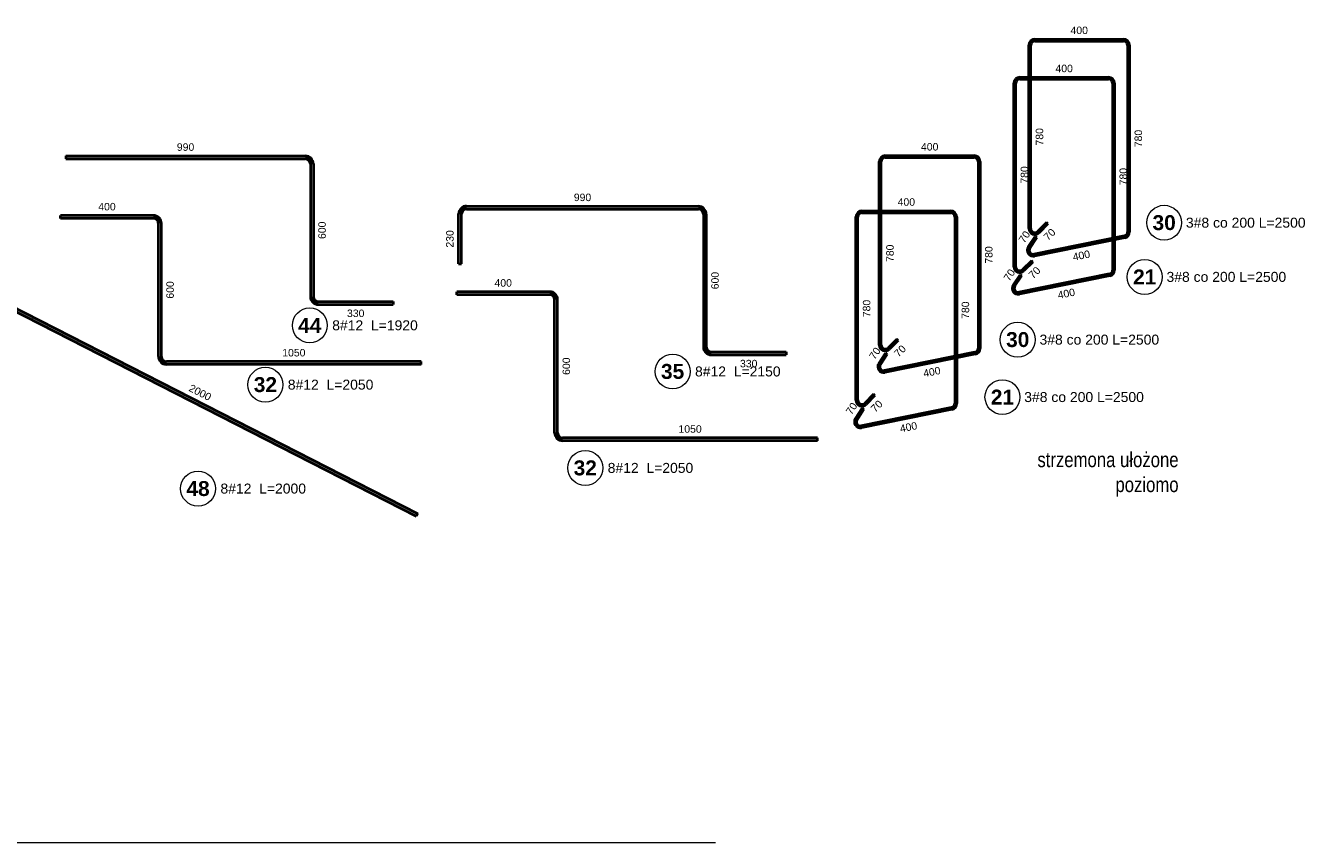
# Model space of a CAD drawing. Extents: x 40861 to 114399, y -71497 to -5875.
# Tile 19 of 45: x 78574 to 83697, y -36644 to -33366. Entities that reach past the tile are written whole.
import ezdxf

# ---------------------------------------------------------------- set-up
doc = ezdxf.new("R2010")
doc.units = 0
doc.header["$LTSCALE"] = 10
doc.header["$MEASUREMENT"] = 0
doc.linetypes.add('HIDDEN', pattern=[0.375, 0.25, -0.125])
doc.layers.add('P-Opis fundamenty', color=193, linetype='Continuous', lineweight=9)
doc.layers.add('P-Przerywana', color=13, linetype='HIDDEN', lineweight=9)
doc.layers.add('RCAD_pręt wyrzucony', color=130, linetype='Continuous')
doc.styles.add('_Fd Opis', font='arial.ttf', dxfattribs={"width": 0.8})
doc.styles.add('style1', font='arial.ttf')
doc.styles.add('style3', font='arialbd.ttf')

msp = doc.modelspace()

# ---------------------------------------------------------------- hatches: boundary and pattern name
at = {"layer": 'RCAD_pręt wyrzucony', "lineweight": 40}
h = msp.add_hatch(color=4, dxfattribs=at)
edge = h.paths.add_edge_path(flags=0)
edge.add_line((82623.29632, -33420.0494), (82623.29632, -33428.0494))
edge.add_arc((82623.29632, -33444.0494), 16, 90, 180)
edge.add_line((82607.29632, -33444.0494), (82599.29632, -33444.0494))
edge.add_arc((82623.29632, -33444.0494), 24, 450, 540, ccw=False)
for points in [[(82607.29632, -34180.22495), (82599.29632, -34180.22495), (82599.29632, -33444.0494), (82607.29632, -33444.0494)], [(82623.29632, -33428.0494), (82623.29632, -33420.0494), (82979.83962, -33420.0494), (82979.83962, -33428.0494)], [(82995.83962, -33444.0494), (83003.83962, -33444.0494), (83003.83962, -34193.72042), (82995.83962, -34193.72042)], [(82546.89145, -34333.28559), (82538.89145, -34333.28559), (82538.89145, -33597.11004), (82546.89145, -33597.11004)], [(82562.89145, -33581.11004), (82562.89145, -33573.11004), (82919.43476, -33573.11004), (82919.43476, -33581.11004)], [(82935.43476, -33597.11004), (82943.43476, -33597.11004), (82943.43476, -34346.78106), (82935.43476, -34346.78106)], [(78734.83728, -33900.07062), (78734.84963, -33888.07063), (79696.58741, -33889.06104), (79696.57505, -33901.06104)], [(82007.29632, -34647.62651), (81999.29632, -34647.62651), (81999.29632, -33911.45096), (82007.29632, -33911.45096)], [(82023.29632, -33895.45096), (82023.29632, -33887.45096), (82379.83962, -33887.45096), (82379.83962, -33895.45096)], [(82395.83962, -33911.45096), (82403.83962, -33911.45096), (82403.83962, -34661.12198), (82395.83962, -34661.12198)], [(79716.55445, -33921.06103), (79728.55445, -33921.06103), (79728.55445, -34453.53962), (79716.55445, -34453.53962)], [(80323.40596, -34321.84962), (80311.40597, -34321.83726), (80311.61193, -34121.83737), (80323.61192, -34121.84972)], [(80343.63251, -34101.87033), (80343.64487, -34089.87034), (81273.38266, -34090.8278), (81273.3703, -34102.82779)], [(81293.3497, -34122.82778), (81305.3497, -34122.82778), (81305.3497, -34655.30638), (81293.3497, -34655.30638)], [(81929.60436, -34116.98442), (81929.60436, -34108.98442), (82286.14766, -34108.98442), (82286.14766, -34116.98442)], [(79086.86749, -34127.65194), (79086.86749, -34139.65194), (78714.03582, -34139.65194), (78714.03582, -34127.65194)], [(79118.86749, -34693.72722), (79106.86749, -34693.72722), (79106.86749, -34159.65194), (79118.86749, -34159.65194)], [(81913.60436, -34869.15997), (81905.60436, -34869.15997), (81905.60436, -34132.98442), (81913.60436, -34132.98442)], [(82302.14766, -34132.98442), (82310.14766, -34132.98442), (82310.14766, -34882.65543), (82302.14766, -34882.65543)], [(82669.96536, -34156.18332), (82675.62222, -34161.84017), (82640.26688, -34197.19551), (82634.61002, -34191.53866)], [(82603.84111, -34258.39527), (82597.17318, -34253.97502), (82624.79974, -34212.30041), (82631.46768, -34216.72066)], [(82983.01833, -34209.40148), (82984.60769, -34217.24201), (82621.94505, -34290.75737), (82620.3557, -34282.91684)], [(82609.5605, -34309.24396), (82615.21736, -34314.90081), (82579.86202, -34350.25615), (82574.20516, -34344.5993)], [(82543.43625, -34411.45591), (82536.76831, -34407.03566), (82564.39488, -34365.36106), (82571.06281, -34369.78131)], [(82922.61347, -34362.46212), (82924.20282, -34370.30266), (82561.54019, -34443.81801), (82559.95083, -34435.97748)], [(78364.55701, -34426.46682), (78370.01559, -34415.7802), (80146.73431, -35323.30406), (80141.27573, -35333.99068)], [(79748.55445, -34485.53962), (79748.55445, -34473.53962), (80048.55445, -34473.53962), (80048.55445, -34485.53962)], [(80676.78038, -34433.61141), (80676.78038, -34445.61141), (80303.94871, -34445.61141), (80303.94871, -34433.61141)], [(80708.78038, -34999.68669), (80696.78038, -34999.68669), (80696.78038, -34465.61141), (80708.78038, -34465.61141)], [(82069.96536, -34623.58488), (82075.62222, -34629.24174), (82040.26688, -34664.59708), (82034.61002, -34658.94022)], [(81325.3497, -34687.30638), (81325.3497, -34675.30638), (81625.3497, -34675.30638), (81625.3497, -34687.30638)], [(82003.84111, -34725.79684), (81997.17318, -34721.37659), (82024.79974, -34679.70198), (82031.46768, -34684.12223)], [(82383.01833, -34676.80305), (82384.60769, -34684.64358), (82021.94505, -34758.15893), (82020.3557, -34750.3184)], [(80161.77554, -34713.72722), (80161.77554, -34725.72722), (79138.86749, -34725.72722), (79138.86749, -34713.72722)], [(81976.2734, -34845.11833), (81981.93026, -34850.77519), (81946.57492, -34886.13053), (81940.91807, -34880.47367)], [(81910.14915, -34947.33029), (81903.48122, -34942.91004), (81931.10778, -34901.23543), (81937.77572, -34905.65568)], [(82289.32637, -34898.3365), (82290.91573, -34906.17703), (81928.25309, -34979.69239), (81926.66374, -34971.85185)], [(81751.68843, -35019.68669), (81751.68843, -35031.68669), (80728.78038, -35031.68669), (80728.78038, -35019.68669)]]:
    msp.add_hatch(color=4, dxfattribs=at).paths.add_polyline_path(points, flags=0)
h = msp.add_hatch(color=4, dxfattribs=at)
edge = h.paths.add_edge_path(flags=0)
edge.add_line((83003.83962, -33444.0494), (82995.83962, -33444.0494))
edge.add_arc((82979.83962, -33444.0494), 16, 0, 90)
edge.add_line((82979.83962, -33428.0494), (82979.83962, -33420.0494))
edge.add_arc((82979.83962, -33444.0494), 24, 360, 450, ccw=False)
h = msp.add_hatch(color=4, dxfattribs=at)
edge = h.paths.add_edge_path(flags=0)
edge.add_line((82562.89145, -33573.11004), (82562.89145, -33581.11004))
edge.add_arc((82562.89145, -33597.11004), 16, 90, 180)
edge.add_line((82546.89145, -33597.11004), (82538.89145, -33597.11004))
edge.add_arc((82562.89145, -33597.11004), 24, 450, 540, ccw=False)
h = msp.add_hatch(color=4, dxfattribs=at)
edge = h.paths.add_edge_path(flags=0)
edge.add_line((82943.43476, -33597.11004), (82935.43476, -33597.11004))
edge.add_arc((82919.43476, -33597.11004), 16, 0, 90)
edge.add_line((82919.43476, -33581.11004), (82919.43476, -33573.11004))
edge.add_arc((82919.43476, -33597.11004), 24, 360, 450, ccw=False)
h = msp.add_hatch(color=4, dxfattribs=at)
edge = h.paths.add_edge_path(flags=0)
edge.add_line((79728.55445, -33921.06103), (79716.55445, -33921.06103))
edge.add_arc((79696.55445, -33921.06103), 20, 0, 89.94099559)
edge.add_line((79696.57505, -33901.06104), (79696.58741, -33889.06104))
edge.add_arc((79696.55445, -33921.06103), 32, 360, 449.94099559, ccw=False)
h = msp.add_hatch(color=4, dxfattribs=at)
edge = h.paths.add_edge_path(flags=0)
edge.add_line((82023.29632, -33887.45096), (82023.29632, -33895.45096))
edge.add_arc((82023.29632, -33911.45096), 16, 90, 180)
edge.add_line((82007.29632, -33911.45096), (81999.29632, -33911.45096))
edge.add_arc((82023.29632, -33911.45096), 24, 450, 540, ccw=False)
h = msp.add_hatch(color=4, dxfattribs=at)
edge = h.paths.add_edge_path(flags=0)
edge.add_line((82403.83962, -33911.45096), (82395.83962, -33911.45096))
edge.add_arc((82379.83962, -33911.45096), 16, 0, 90)
edge.add_line((82379.83962, -33895.45096), (82379.83962, -33887.45096))
edge.add_arc((82379.83962, -33911.45096), 24, 360, 450, ccw=False)
h = msp.add_hatch(color=4, dxfattribs=at)
edge = h.paths.add_edge_path(flags=0)
edge.add_line((80343.64487, -34089.87034), (80343.63251, -34101.87033))
edge.add_arc((80343.61191, -34121.87032), 20, 89.94099559, 179.94099559)
edge.add_line((80323.61192, -34121.84972), (80311.61193, -34121.83737))
edge.add_arc((80343.61191, -34121.87032), 32, 449.94099559, 539.94099559, ccw=False)
h = msp.add_hatch(color=4, dxfattribs=at)
edge = h.paths.add_edge_path(flags=0)
edge.add_line((81305.3497, -34122.82778), (81293.3497, -34122.82778))
edge.add_arc((81273.3497, -34122.82778), 20, 0, 89.94099559)
edge.add_line((81273.3703, -34102.82779), (81273.38266, -34090.8278))
edge.add_arc((81273.3497, -34122.82778), 32, 360, 449.94099559, ccw=False)
h = msp.add_hatch(color=4, dxfattribs=at)
edge = h.paths.add_edge_path(flags=0)
edge.add_line((81929.60436, -34108.98442), (81929.60436, -34116.98442))
edge.add_arc((81929.60436, -34132.98442), 16, 90, 180)
edge.add_line((81913.60436, -34132.98442), (81905.60436, -34132.98442))
edge.add_arc((81929.60436, -34132.98442), 24, 450, 540, ccw=False)
h = msp.add_hatch(color=4, dxfattribs=at)
edge = h.paths.add_edge_path(flags=0)
edge.add_line((82310.14766, -34132.98442), (82302.14766, -34132.98442))
edge.add_arc((82286.14766, -34132.98442), 16, 0, 90)
edge.add_line((82286.14766, -34116.98442), (82286.14766, -34108.98442))
edge.add_arc((82286.14766, -34132.98442), 24, 360, 450, ccw=False)
h = msp.add_hatch(color=4, dxfattribs=at)
edge = h.paths.add_edge_path(flags=0)
edge.add_line((79118.86749, -34159.65194), (79106.86749, -34159.65194))
edge.add_arc((79086.86749, -34159.65194), 20, 0, 90.00000005)
edge.add_line((79086.86749, -34139.65194), (79086.86749, -34127.65194))
edge.add_arc((79086.86749, -34159.65194), 32, 360, 450.00000005, ccw=False)
h = msp.add_hatch(color=4, dxfattribs=at)
edge = h.paths.add_edge_path(flags=0)
edge.add_line((82599.29632, -34180.22495), (82607.29632, -34180.22495))
edge.add_arc((82623.29632, -34180.22495), 16, -180, -45)
edge.add_line((82634.61002, -34191.53866), (82640.26688, -34197.19551))
edge.add_arc((82623.29632, -34180.22495), 24, 180, 315, ccw=False)
h = msp.add_hatch(color=4, dxfattribs=at)
edge = h.paths.add_edge_path(flags=0)
edge.add_line((82984.60769, -34217.24201), (82983.01833, -34209.40148))
edge.add_arc((82979.83962, -34193.72042), 16, -78.5408441, 0)
edge.add_line((82995.83962, -34193.72042), (83003.83962, -34193.72042))
edge.add_arc((82979.83962, -34193.72042), 24, 281.4591559, 360, ccw=False)
h = msp.add_hatch(color=4, dxfattribs=at)
edge = h.paths.add_edge_path(flags=0)
edge.add_line((82597.17318, -34253.97502), (82603.84111, -34258.39527))
edge.add_arc((82617.17699, -34267.23577), 16, -213.5408441, -78.5408441)
edge.add_line((82620.3557, -34282.91684), (82621.94505, -34290.75737))
edge.add_arc((82617.17699, -34267.23577), 24, 146.4591559, 281.4591559, ccw=False)
h = msp.add_hatch(color=4, dxfattribs=at)
edge = h.paths.add_edge_path(flags=0)
edge.add_line((82538.89145, -34333.28559), (82546.89145, -34333.28559))
edge.add_arc((82562.89145, -34333.28559), 16, -180, -45)
edge.add_line((82574.20516, -34344.5993), (82579.86202, -34350.25615))
edge.add_arc((82562.89145, -34333.28559), 24, 180, 315, ccw=False)
h = msp.add_hatch(color=4, dxfattribs=at)
edge = h.paths.add_edge_path(flags=0)
edge.add_line((82924.20282, -34370.30266), (82922.61347, -34362.46212))
edge.add_arc((82919.43476, -34346.78106), 16, -78.5408441, 0)
edge.add_line((82935.43476, -34346.78106), (82943.43476, -34346.78106))
edge.add_arc((82919.43476, -34346.78106), 24, 281.4591559, 360, ccw=False)
h = msp.add_hatch(color=4, dxfattribs=at)
edge = h.paths.add_edge_path(flags=0)
edge.add_line((82536.76831, -34407.03566), (82543.43625, -34411.45591))
edge.add_arc((82556.77212, -34420.29641), 16, -213.5408441, -78.5408441)
edge.add_line((82559.95083, -34435.97748), (82561.54019, -34443.81801))
edge.add_arc((82556.77212, -34420.29641), 24, 146.4591559, 281.4591559, ccw=False)
h = msp.add_hatch(color=4, dxfattribs=at)
edge = h.paths.add_edge_path(flags=0)
edge.add_line((79716.55445, -34453.53962), (79728.55445, -34453.53962))
edge.add_arc((79748.55445, -34453.53962), 20, 180, 270)
edge.add_line((79748.55445, -34473.53962), (79748.55445, -34485.53962))
edge.add_arc((79748.55445, -34453.53962), 32, 540, 630, ccw=False)
h = msp.add_hatch(color=4, dxfattribs=at)
edge = h.paths.add_edge_path(flags=0)
edge.add_line((80708.78038, -34465.61141), (80696.78038, -34465.61141))
edge.add_arc((80676.78038, -34465.61141), 20, 0, 90.00000005)
edge.add_line((80676.78038, -34445.61141), (80676.78038, -34433.61141))
edge.add_arc((80676.78038, -34465.61141), 32, 360, 450.00000005, ccw=False)
h = msp.add_hatch(color=4, dxfattribs=at)
edge = h.paths.add_edge_path(flags=0)
edge.add_line((81293.3497, -34655.30638), (81305.3497, -34655.30638))
edge.add_arc((81325.3497, -34655.30638), 20, -180, -90)
edge.add_line((81325.3497, -34675.30638), (81325.3497, -34687.30638))
edge.add_arc((81325.3497, -34655.30638), 32, 180, 270, ccw=False)
h = msp.add_hatch(color=4, dxfattribs=at)
edge = h.paths.add_edge_path(flags=0)
edge.add_line((81999.29632, -34647.62651), (82007.29632, -34647.62651))
edge.add_arc((82023.29632, -34647.62651), 16, -180, -45)
edge.add_line((82034.61002, -34658.94022), (82040.26688, -34664.59708))
edge.add_arc((82023.29632, -34647.62651), 24, 180, 315, ccw=False)
h = msp.add_hatch(color=4, dxfattribs=at)
edge = h.paths.add_edge_path(flags=0)
edge.add_line((82384.60769, -34684.64358), (82383.01833, -34676.80305))
edge.add_arc((82379.83962, -34661.12198), 16, -78.5408441, 0)
edge.add_line((82395.83962, -34661.12198), (82403.83962, -34661.12198))
edge.add_arc((82379.83962, -34661.12198), 24, 281.4591559, 360, ccw=False)
h = msp.add_hatch(color=4, dxfattribs=at)
edge = h.paths.add_edge_path(flags=0)
edge.add_line((79106.86749, -34693.72722), (79118.86749, -34693.72722))
edge.add_arc((79138.86749, -34693.72722), 20, 180, 270)
edge.add_line((79138.86749, -34713.72722), (79138.86749, -34725.72722))
edge.add_arc((79138.86749, -34693.72722), 32, 540, 630, ccw=False)
h = msp.add_hatch(color=4, dxfattribs=at)
edge = h.paths.add_edge_path(flags=0)
edge.add_line((81997.17318, -34721.37659), (82003.84111, -34725.79684))
edge.add_arc((82017.17699, -34734.63734), 16, -213.5408441, -78.5408441)
edge.add_line((82020.3557, -34750.3184), (82021.94505, -34758.15893))
edge.add_arc((82017.17699, -34734.63734), 24, 146.4591559, 281.4591559, ccw=False)
h = msp.add_hatch(color=4, dxfattribs=at)
edge = h.paths.add_edge_path(flags=0)
edge.add_line((81905.60436, -34869.15997), (81913.60436, -34869.15997))
edge.add_arc((81929.60436, -34869.15997), 16, -180, -45)
edge.add_line((81940.91807, -34880.47367), (81946.57492, -34886.13053))
edge.add_arc((81929.60436, -34869.15997), 24, 180, 315, ccw=False)
h = msp.add_hatch(color=4, dxfattribs=at)
edge = h.paths.add_edge_path(flags=0)
edge.add_line((82290.91573, -34906.17703), (82289.32637, -34898.3365))
edge.add_arc((82286.14766, -34882.65543), 16, -78.5408441, 0)
edge.add_line((82302.14766, -34882.65543), (82310.14766, -34882.65543))
edge.add_arc((82286.14766, -34882.65543), 24, 281.4591559, 360, ccw=False)
h = msp.add_hatch(color=4, dxfattribs=at)
edge = h.paths.add_edge_path(flags=0)
edge.add_line((81903.48122, -34942.91004), (81910.14915, -34947.33029))
edge.add_arc((81923.48503, -34956.17079), 16, -213.5408441, -78.5408441)
edge.add_line((81926.66374, -34971.85185), (81928.25309, -34979.69239))
edge.add_arc((81923.48503, -34956.17079), 24, 146.4591559, 281.4591559, ccw=False)
h = msp.add_hatch(color=4, dxfattribs=at)
edge = h.paths.add_edge_path(flags=0)
edge.add_line((80696.78038, -34999.68669), (80708.78038, -34999.68669))
edge.add_arc((80728.78038, -34999.68669), 20, 180, 270)
edge.add_line((80728.78038, -35019.68669), (80728.78038, -35031.68669))
edge.add_arc((80728.78038, -34999.68669), 32, 540, 630, ccw=False)

# ---------------------------------------------------------------- linework, layer by layer
at = {"layer": 'P-Przerywana', "color": 84, "true_color": 0x269900}
msp.add_lwpolyline([(71342.40931, -36643.81259), (81341.76548, -36643.81259)], dxfattribs=at)
at = {"layer": 'RCAD_pręt wyrzucony', "color": 4, "lineweight": 40}
for p, q in [((82599.29632, -34180.22495), (82599.29632, -33444.0494)), ((82607.29632, -34180.22495), (82607.29632, -33444.0494)), ((82623.29632, -33420.0494), (82979.83962, -33420.0494)), ((82623.29632, -33428.0494), (82979.83962, -33428.0494)), ((82995.83962, -33444.0494), (82995.83962, -34193.72042)), ((83003.83962, -33444.0494), (83003.83962, -34193.72042)), ((82538.89145, -34333.28559), (82538.89145, -33597.11004)), ((82546.89145, -34333.28559), (82546.89145, -33597.11004)), ((82562.89145, -33573.11004), (82919.43476, -33573.11004)), ((82562.89145, -33581.11004), (82919.43476, -33581.11004)), ((82935.43476, -33597.11004), (82935.43476, -34346.78106)), ((82943.43476, -33597.11004), (82943.43476, -34346.78106)), ((78734.84963, -33888.07063), (78734.83728, -33900.07062)), ((78734.83728, -33900.07062), (79696.57505, -33901.06104)), ((78734.84963, -33888.07063), (79696.58741, -33889.06104)), ((81999.29632, -34647.62651), (81999.29632, -33911.45096)), ((82007.29632, -34647.62651), (82007.29632, -33911.45096)), ((82023.29632, -33887.45096), (82379.83962, -33887.45096)), ((82023.29632, -33895.45096), (82379.83962, -33895.45096)), ((82395.83962, -33911.45096), (82395.83962, -34661.12198)), ((82403.83962, -33911.45096), (82403.83962, -34661.12198)), ((79716.55445, -33921.06103), (79716.55445, -34453.53962)), ((79728.55445, -33921.06103), (79728.55445, -34453.53962)), ((80311.40597, -34321.83726), (80311.61193, -34121.83737)), ((80323.40596, -34321.84962), (80323.61192, -34121.84972)), ((80343.63251, -34101.87033), (81273.3703, -34102.82779)), ((80343.64487, -34089.87034), (81273.38266, -34090.8278)), ((81293.3497, -34122.82778), (81293.3497, -34655.30638)), ((81305.3497, -34122.82778), (81305.3497, -34655.30638)), ((81929.60436, -34108.98442), (82286.14766, -34108.98442)), ((81929.60436, -34116.98442), (82286.14766, -34116.98442)), ((79086.86749, -34127.65194), (78714.03582, -34127.65194)), ((78714.03582, -34139.65194), (78714.03582, -34127.65194)), ((79086.86749, -34139.65194), (78714.03582, -34139.65194)), ((79106.86749, -34693.72722), (79106.86749, -34159.65194)), ((79118.86749, -34693.72722), (79118.86749, -34159.65194)), ((81905.60436, -34869.15997), (81905.60436, -34132.98442)), ((81913.60436, -34869.15997), (81913.60436, -34132.98442)), ((82302.14766, -34132.98442), (82302.14766, -34882.65543)), ((82310.14766, -34132.98442), (82310.14766, -34882.65543)), ((82669.96536, -34156.18332), (82634.61002, -34191.53866)), ((82675.62222, -34161.84017), (82640.26688, -34197.19551)), ((82675.62222, -34161.84017), (82669.96536, -34156.18332)), ((82597.17318, -34253.97502), (82624.79974, -34212.30041)), ((82603.84111, -34258.39527), (82631.46768, -34216.72066)), ((82983.01833, -34209.40148), (82620.3557, -34282.91684)), ((82984.60769, -34217.24201), (82621.94505, -34290.75737)), ((82624.79974, -34212.30041), (82631.46768, -34216.72066)), ((80311.40597, -34321.83726), (80323.40596, -34321.84962)), ((82609.5605, -34309.24396), (82574.20516, -34344.5993)), ((82615.21736, -34314.90081), (82579.86202, -34350.25615)), ((82615.21736, -34314.90081), (82609.5605, -34309.24396)), ((82536.76831, -34407.03566), (82564.39488, -34365.36106)), ((82543.43625, -34411.45591), (82571.06281, -34369.78131)), ((82922.61347, -34362.46212), (82559.95083, -34435.97748)), ((82924.20282, -34370.30266), (82561.54019, -34443.81801)), ((82564.39488, -34365.36106), (82571.06281, -34369.78131)), ((78364.55701, -34426.46682), (80141.27573, -35333.99068)), ((78370.01559, -34415.7802), (80146.73431, -35323.30406)), ((79748.55445, -34473.53962), (80048.55445, -34473.53962)), ((80048.55445, -34473.53962), (80048.55445, -34485.53962)), ((80676.78038, -34433.61141), (80303.94871, -34433.61141)), ((80303.94871, -34445.61141), (80303.94871, -34433.61141)), ((80676.78038, -34445.61141), (80303.94871, -34445.61141)), ((80696.78038, -34999.68669), (80696.78038, -34465.61141)), ((80708.78038, -34999.68669), (80708.78038, -34465.61141)), ((79748.55445, -34485.53962), (80048.55445, -34485.53962)), ((82069.96536, -34623.58488), (82034.61002, -34658.94022)), ((82075.62222, -34629.24174), (82040.26688, -34664.59708)), ((82075.62222, -34629.24174), (82069.96536, -34623.58488)), ((81325.3497, -34675.30638), (81625.3497, -34675.30638)), ((81625.3497, -34675.30638), (81625.3497, -34687.30638)), ((81997.17318, -34721.37659), (82024.79974, -34679.70198)), ((82003.84111, -34725.79684), (82031.46768, -34684.12223)), ((82383.01833, -34676.80305), (82020.3557, -34750.3184)), ((82384.60769, -34684.64358), (82021.94505, -34758.15893)), ((82024.79974, -34679.70198), (82031.46768, -34684.12223)), ((80161.77554, -34713.72722), (79138.86749, -34713.72722)), ((80161.77554, -34725.72722), (79138.86749, -34725.72722)), ((80161.77554, -34725.72722), (80161.77554, -34713.72722)), ((81325.3497, -34687.30638), (81625.3497, -34687.30638)), ((81976.2734, -34845.11833), (81940.91807, -34880.47367)), ((81981.93026, -34850.77519), (81946.57492, -34886.13053)), ((81981.93026, -34850.77519), (81976.2734, -34845.11833)), ((81903.48122, -34942.91004), (81931.10778, -34901.23543)), ((81910.14915, -34947.33029), (81937.77572, -34905.65568)), ((82289.32637, -34898.3365), (81926.66374, -34971.85185)), ((82290.91573, -34906.17703), (81928.25309, -34979.69239)), ((81931.10778, -34901.23543), (81937.77572, -34905.65568)), ((81751.68843, -35019.68669), (80728.78038, -35019.68669)), ((81751.68843, -35031.68669), (80728.78038, -35031.68669)), ((81751.68843, -35031.68669), (81751.68843, -35019.68669)), ((80146.73431, -35323.30406), (80141.27573, -35333.99068))]:
    msp.add_line(p, q, dxfattribs=at)
at = {"layer": 'RCAD_pręt wyrzucony', "color": 8, "lineweight": 0}
for centre in [(83142.29178, -34156.98468), (83064.37321, -34374.49412), (79714.25913, -34568.84806), (82554.74135, -34626.22902), (81170.01536, -34753.99484), (79536.08655, -34806.91114), (82493.47696, -34856.72425), (80819.59782, -35141.05009), (79265.77251, -35223.99043)]:
    msp.add_circle(centre, 70, dxfattribs=at)
at = {"layer": 'RCAD_pręt wyrzucony', "color": 4, "lineweight": 40}
for centre, radius, start, end in [((82623.29632, -33444.0494), 24, 90, 180), ((82623.29632, -33444.0494), 16, 90, 180), ((82979.83962, -33444.0494), 24, 0, 90), ((82979.83962, -33444.0494), 16, 0, 90), ((82562.89145, -33597.11004), 24, 90, 180), ((82562.89145, -33597.11004), 16, 90, 180), ((82919.43476, -33597.11004), 24, 0, 90), ((82919.43476, -33597.11004), 16, 0, 90), ((79696.55445, -33921.06103), 20, 0, 89.94099559), ((79696.55445, -33921.06103), 32, 360, 89.94099559), ((82023.29632, -33911.45096), 24, 90, 180), ((82023.29632, -33911.45096), 16, 90, 180), ((82379.83962, -33911.45096), 24, 0, 90), ((82379.83962, -33911.45096), 16, 0, 90), ((80343.61191, -34121.87032), 32, 89.94099559, 179.94099559), ((80343.61191, -34121.87032), 20, 89.94099559, 179.94099559), ((81273.3497, -34122.82778), 20, 0, 89.94099559), ((81273.3497, -34122.82778), 32, 0, 89.94099559), ((81929.60436, -34132.98442), 24, 90, 180), ((81929.60436, -34132.98442), 16, 90, 180), ((82286.14766, -34132.98442), 24, 0, 90), ((82286.14766, -34132.98442), 16, 0, 90), ((79086.86749, -34159.65194), 32, 360, 90.00000005), ((79086.86749, -34159.65194), 20, 360, 90.00000005), ((82623.29632, -34180.22495), 24, 180, 315), ((82623.29632, -34180.22495), 16, 180, 315), ((82979.83962, -34193.72042), 16, 281.4591559, 0), ((82979.83962, -34193.72042), 24, 281.4591559, 0), ((82617.17699, -34267.23577), 24, 146.4591559, 281.4591559), ((82617.17699, -34267.23577), 16, 146.4591559, 281.4591559), ((82562.89145, -34333.28559), 24, 180, 315), ((82562.89145, -34333.28559), 16, 180, 315), ((82919.43476, -34346.78106), 16, 281.4591559, 0), ((82919.43476, -34346.78106), 24, 281.4591559, 0), ((82556.77212, -34420.29641), 24, 146.4591559, 281.4591559), ((82556.77212, -34420.29641), 16, 146.4591559, 281.4591559), ((79748.55445, -34453.53962), 32, 180, 270), ((79748.55445, -34453.53962), 20, 180, 270), ((80676.78038, -34465.61141), 32, 360, 90.00000005), ((80676.78038, -34465.61141), 20, 360, 90.00000005), ((81325.3497, -34655.30638), 32, 180, 270), ((81325.3497, -34655.30638), 20, 180, 270), ((82023.29632, -34647.62651), 24, 180, 315), ((82023.29632, -34647.62651), 16, 180, 315), ((82379.83962, -34661.12198), 16, 281.4591559, 0), ((82379.83962, -34661.12198), 24, 281.4591559, 0), ((79138.86749, -34693.72722), 32, 180, 270), ((79138.86749, -34693.72722), 20, 180, 270), ((82017.17699, -34734.63734), 24, 146.4591559, 281.4591559), ((82017.17699, -34734.63734), 16, 146.4591559, 281.4591559), ((81929.60436, -34869.15997), 24, 180, 315), ((81929.60436, -34869.15997), 16, 180, 315), ((82286.14766, -34882.65543), 16, 281.4591559, 0), ((82286.14766, -34882.65543), 24, 281.4591559, 0), ((81923.48503, -34956.17079), 24, 146.4591559, 281.4591559), ((81923.48503, -34956.17079), 16, 146.4591559, 281.4591559), ((80728.78038, -34999.68669), 32, 180, 270), ((80728.78038, -34999.68669), 20, 180, 270)]:
    msp.add_arc(centre, radius, start, end, dxfattribs=at)

# ---------------------------------------------------------------- texts
at = {"layer": 'P-Opis fundamenty', "insert": (83200.26079, -35166.80953), "char_height": 60, "width": 771.5935951, "attachment_point": 6, "style": '_Fd Opis'}
msp.add_mtext('strzemona ułożone poziomo', dxfattribs=at)
at = {"layer": 'RCAD_pręt wyrzucony', "color": 1, "lineweight": 40, "attachment_point": 5}
for s, insert, char_height, style in [('400', (82801.56797, -33385.0494), 30, 'style1'), ('400', (82741.16311, -33538.11004), 30, 'style1'), ('400', (82201.56797, -33852.45096), 30, 'style1'), ('400', (82107.87601, -34073.98442), 30, 'style1'), ('30', (83142.29178, -34156.98468), 60, 'style3'), ('21', (83064.37321, -34374.49412), 60, 'style3'), ('44', (79714.25913, -34568.84806), 60, 'style3'), ('330', (79898.55445, -34520.53962), 30, 'style1'), ('30', (82554.74135, -34626.22902), 60, 'style3'), ('1050', (79650.32151, -34678.72722), 30, 'style1'), ('35', (81170.01536, -34753.99484), 60, 'style3'), ('330', (81475.3497, -34722.30638), 30, 'style1'), ('32', (79536.08655, -34806.91114), 60, 'style3'), ('21', (82493.47696, -34856.72425), 60, 'style3'), ('1050', (81240.2344, -34984.68669), 30, 'style1'), ('32', (80819.59782, -35141.05009), 60, 'style3'), ('48', (79265.77251, -35223.99043), 60, 'style3')]:
    msp.add_mtext(s, dxfattribs=dict(at, insert=insert, char_height=char_height, style=style))
at = {"layer": 'RCAD_pręt wyrzucony', "color": 1, "lineweight": 40, "char_height": 30, "attachment_point": 5, "style": 'style1'}
for s, insert, rotation in [('780', (82642.29632, -33812.13717), 90), ('780', (83038.83962, -33818.88491), 90), ('990', (79215.75456, -33853.56585), 359.94099559), ('780', (82581.89145, -33965.19782), 90), ('780', (82978.43476, -33971.94555), 90), ('990', (80808.54981, -34055.34909), 359.94099559), ('400', (78900.45165, -34092.65194), 0.00000005), ('600', (79763.55445, -34187.30032), 90), ('230', (80276.50897, -34221.80127), 89.94099559), ('70', (82581.81423, -34213.79912), 56.4591559), ('70', (82682.69329, -34204.26658), 45), ('780', (82042.29632, -34279.53874), 90), ('780', (82438.83962, -34286.28647), 90), ('400', (82810.2298, -34288.30202), 11.4591559), ('400', (80490.36455, -34398.61141), 0.00000005), ('600', (81340.3497, -34389.06708), 90), ('70', (82521.40937, -34366.85976), 56.4591559), ('70', (82622.28842, -34357.32722), 45), ('600', (79153.86749, -34426.68958), 90), ('400', (82749.82493, -34441.36266), 11.4591559), ('780', (81948.60436, -34501.07219), 90), ('780', (82345.14766, -34507.81993), 90), ('70', (81981.81423, -34681.20069), 56.4591559), ('70', (82082.69329, -34671.66814), 45), ('600', (80743.78038, -34732.64905), 90), ('400', (82210.2298, -34755.70359), 11.4591559), ('2000', (79274.29582, -34838.37281), 332.94267017), ('70', (81888.12227, -34902.73414), 56.4591559), ('70', (81989.00133, -34893.2016), 45), ('400', (82116.53784, -34977.23704), 11.4591559)]:
    msp.add_mtext(s, dxfattribs=dict(at, insert=insert, rotation=rotation))
at = {"layer": 'RCAD_pręt wyrzucony', "color": 2, "lineweight": 40, "char_height": 40, "style": 'style1'}
for s, insert, attachment_point in [('3#8 co 200 L=2500', (83469.82247, -34156.98468), 5), ('3#8 co 200 L=2500', (83391.90391, -34374.49412), 5), ('8#12  L=1920', (79804.25913, -34568.84806), 4), ('3#8 co 200 L=2500', (82882.27205, -34626.22902), 5), ('8#12  L=2150', (81260.01536, -34753.99484), 4), ('8#12  L=2050', (79626.08655, -34806.91114), 4), ('3#8 co 200 L=2500', (82821.00766, -34856.72425), 5), ('8#12  L=2050', (80909.59782, -35141.05009), 4), ('8#12  L=2000', (79355.77251, -35223.99043), 4)]:
    msp.add_mtext(s, dxfattribs=dict(at, insert=insert, attachment_point=attachment_point))

doc.saveas('drawing.dxf')
